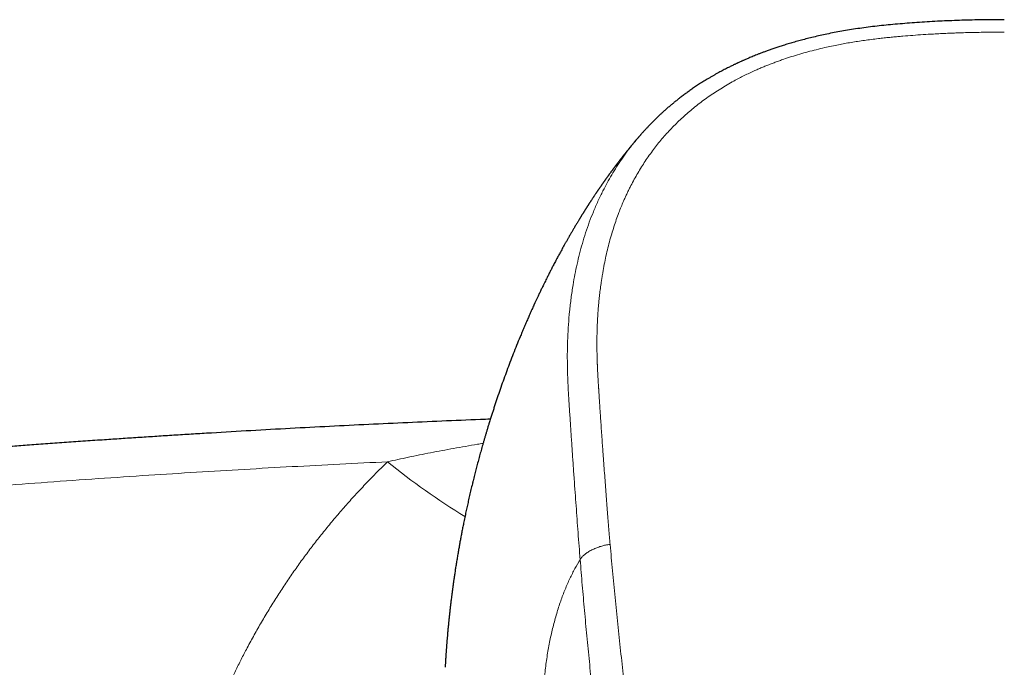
# Model space of a CAD drawing. Header units: millimetres. Extents: x 8 to 869, y 12 to 555.
# Tile 31 of 55: x 405 to 449, y 526 to 555. Entities that reach past the tile are written whole.
import ezdxf

# ---------------------------------------------------------------- set-up
doc = ezdxf.new("R2010")
doc.units = ezdxf.units.MM

msp = doc.modelspace()

# ---------------------------------------------------------------- linework, layer by layer
at = {"color": 252, "linetype": 'Continuous', "lineweight": 0}
msp.add_arc((440.403, 558.052), 29.601, 230.669, 238.8095, dxfattribs=at)
at = {"color": 7, "linetype": 'Continuous', "lineweight": 30}
for points, knots in [([(449, 554.756), (448.918, 554.756), (448.675, 554.756), (448.275, 554.753), (447.805, 554.747), (447.345, 554.736), (446.897, 554.722), (446.46, 554.705), (446.02, 554.685), (445.576, 554.66), (445.13, 554.631), (444.694, 554.599), (444.27, 554.563), (443.856, 554.525), (443.454, 554.483), (443.063, 554.437), (442.683, 554.388), (442.315, 554.334), (441.961, 554.277), (441.62, 554.217), (441.294, 554.154), (440.98, 554.088), (440.683, 554.022), (440.401, 553.955), (440.135, 553.887), (439.882, 553.82), (439.641, 553.752), (439.412, 553.685), (439.2, 553.619), (439.003, 553.556), (438.822, 553.495), (438.65, 553.436), (438.49, 553.379), (438.341, 553.325), (438.206, 553.273), (438.081, 553.225), (437.966, 553.18), (437.86, 553.137), (437.763, 553.097), (437.674, 553.059), (437.594, 553.025), (437.523, 552.995), (437.46, 552.967), (437.406, 552.943), (437.36, 552.923), (437.29, 552.891), (437.227, 552.862), (437.169, 552.835), (437.142, 552.823), (437.11, 552.808), (437.068, 552.788), (437.015, 552.763), (436.952, 552.732), (436.88, 552.697), (436.802, 552.658), (436.716, 552.616), (436.624, 552.568), (436.528, 552.518), (436.428, 552.465), (436.326, 552.41), (436.218, 552.35), (436.105, 552.286), (435.989, 552.219), (435.843, 552.133), (435.674, 552.029), (435.483, 551.909), (435.303, 551.791), (435.134, 551.675), (434.974, 551.563), (434.823, 551.453), (434.68, 551.347), (434.546, 551.243), (434.421, 551.144), (434.304, 551.049), (434.184, 550.95), (434.062, 550.846), (433.939, 550.738), (433.847, 550.655), (433.781, 550.594), (433.739, 550.556), (433.702, 550.521), (433.669, 550.49), (433.641, 550.463), (433.611, 550.434), (433.575, 550.4), (433.532, 550.358), (433.48, 550.307), (433.413, 550.24), (433.334, 550.16), (433.245, 550.069), (433.157, 549.975), (433.069, 549.881), (432.982, 549.785), (432.91, 549.704), (432.867, 549.655), (432.853, 549.639)], [0, 0, 0, 0, 0.013765, 0.040555, 0.066759, 0.092339, 0.117288, 0.141637, 0.165416, 0.190948, 0.215857, 0.240166, 0.263894, 0.287038, 0.309594, 0.331557, 0.352925, 0.373695, 0.393866, 0.413089, 0.431708, 0.449696, 0.467031, 0.483109, 0.498548, 0.513338, 0.52747, 0.540938, 0.553741, 0.565208, 0.576092, 0.586395, 0.596119, 0.605264, 0.613392, 0.620999, 0.628087, 0.634653, 0.640695, 0.646213, 0.651204, 0.655667, 0.659597, 0.662996, 0.66586, 0.668298, 0.676268, 0.677811, 0.679429, 0.681444, 0.683891, 0.687465, 0.691569, 0.696149, 0.701207, 0.706742, 0.712755, 0.719246, 0.725617, 0.732388, 0.73956, 0.747133, 0.755094, 0.763071, 0.776888, 0.790156, 0.802872, 0.815032, 0.826637, 0.837691, 0.848386, 0.858521, 0.868098, 0.877136, 0.885728, 0.896331, 0.906201, 0.915339, 0.919023, 0.92255, 0.925693, 0.928389, 0.930687, 0.932953, 0.935947, 0.939671, 0.944124, 0.949309, 0.956918, 0.964782, 0.972632, 0.980468, 0.98829, 0.996098, 1, 1, 1, 1]), ([(432.816, 549.599), (432.815, 549.598), (432.808, 549.59), (432.795, 549.575), (432.776, 549.552), (432.751, 549.523), (432.72, 549.487), (432.686, 549.446), (432.655, 549.411), (432.631, 549.382), (432.612, 549.359), (432.595, 549.339), (432.577, 549.318), (432.558, 549.295), (432.537, 549.269), (432.512, 549.24), (432.486, 549.208), (432.461, 549.178), (432.439, 549.151), (432.421, 549.128), (432.404, 549.108), (432.389, 549.09), (432.374, 549.072), (432.359, 549.053), (432.342, 549.032), (432.321, 549.006), (432.296, 548.976), (432.269, 548.942), (432.244, 548.911), (432.222, 548.883), (432.203, 548.86), (432.187, 548.84), (432.173, 548.822), (432.158, 548.803), (432.142, 548.783), (432.124, 548.76), (432.102, 548.733), (432.079, 548.703), (432.056, 548.674), (432.036, 548.648), (432.018, 548.625), (432.003, 548.606), (431.989, 548.588), (431.973, 548.567), (431.953, 548.541), (431.927, 548.508), (431.899, 548.471), (431.87, 548.433), (431.843, 548.398), (431.823, 548.371), (431.808, 548.351), (431.797, 548.337), (431.786, 548.322), (431.775, 548.308), (431.763, 548.292), (431.748, 548.272), (431.73, 548.249), (431.71, 548.222), (431.69, 548.195), (431.67, 548.169), (431.654, 548.146), (431.64, 548.128), (431.628, 548.112), (431.617, 548.097), (431.604, 548.08), (431.589, 548.059), (431.57, 548.033), (431.548, 548.003), (431.524, 547.97), (431.499, 547.937), (431.477, 547.906), (431.457, 547.879), (431.439, 547.854), (431.422, 547.83), (431.403, 547.804), (431.384, 547.777), (431.362, 547.747), (431.34, 547.716), (431.319, 547.687), (431.3, 547.66), (431.284, 547.637), (431.27, 547.617), (431.256, 547.598), (431.243, 547.58), (431.229, 547.56), (431.213, 547.536), (431.193, 547.508), (431.171, 547.477), (431.15, 547.447), (431.132, 547.421), (431.117, 547.399), (431.104, 547.381), (431.093, 547.364), (431.081, 547.347), (431.068, 547.328), (431.054, 547.307), (431.038, 547.285), (431.022, 547.261), (431.005, 547.236), (430.988, 547.212), (430.972, 547.188), (430.958, 547.168), (430.946, 547.15), (430.934, 547.133), (430.923, 547.116), (430.91, 547.098), (430.897, 547.077), (430.877, 547.048), (430.852, 547.011), (430.824, 546.969), (430.799, 546.932), (430.778, 546.9), (430.757, 546.869), (430.734, 546.834), (430.708, 546.794), (430.683, 546.756), (430.661, 546.723), (430.645, 546.698), (430.631, 546.676), (430.617, 546.656), (430.603, 546.634), (430.589, 546.613), (430.574, 546.589), (430.558, 546.565), (430.541, 546.538), (430.524, 546.512), (430.508, 546.487), (430.495, 546.467), (430.484, 546.449), (430.473, 546.432), (430.462, 546.415), (430.45, 546.396), (430.438, 546.377), (430.424, 546.355), (430.409, 546.332), (430.394, 546.307), (430.378, 546.282), (430.363, 546.258), (430.35, 546.237), (430.339, 546.22), (430.33, 546.206), (430.321, 546.192), (430.312, 546.177), (430.302, 546.161), (430.289, 546.14), (430.273, 546.114), (430.254, 546.084), (430.234, 546.052), (430.215, 546.021), (430.198, 545.993), (430.184, 545.97), (430.171, 545.95), (430.158, 545.928), (430.137, 545.893), (430.107, 545.844), (430.075, 545.792), (430.041, 545.736), (430.006, 545.677), (429.968, 545.613), (429.93, 545.55), (429.894, 545.489), (429.859, 545.43), (429.824, 545.371), (429.789, 545.31), (429.753, 545.248), (429.711, 545.175), (429.66, 545.088), (429.601, 544.983), (429.538, 544.871), (429.477, 544.763), (429.419, 544.659), (429.363, 544.557), (429.31, 544.461), (429.262, 544.372), (429.219, 544.292), (429.176, 544.212), (429.132, 544.13), (429.085, 544.042), (429.037, 543.951), (428.991, 543.863), (428.948, 543.78), (428.909, 543.704), (428.871, 543.631), (428.834, 543.557), (428.795, 543.481), (428.756, 543.405), (428.713, 543.318), (428.665, 543.222), (428.612, 543.115), (428.561, 543.011), (428.516, 542.92), (428.477, 542.839), (428.442, 542.766), (428.406, 542.69), (428.37, 542.615), (428.334, 542.539), (428.254, 542.371), (428.156, 542.158), (428.039, 541.902), (427.95, 541.702), (427.862, 541.503), (427.776, 541.305), (427.688, 541.1), (427.601, 540.895), (427.493, 540.635), (427.364, 540.318), (427.215, 539.943), (427.071, 539.568), (426.931, 539.195), (426.796, 538.825), (426.664, 538.455), (426.559, 538.149), (426.477, 537.908), (426.418, 537.731), (426.36, 537.555), (426.303, 537.378), (426.247, 537.202), (426.19, 537.023), (426.14, 536.86), (426.094, 536.712), (426.055, 536.582), (426.016, 536.453), (425.984, 536.344), (425.958, 536.256), (425.938, 536.188), (425.918, 536.12), (425.899, 536.052), (425.879, 535.983), (425.853, 535.894), (425.823, 535.786), (425.788, 535.661), (425.753, 535.538), (425.719, 535.414), (425.686, 535.29), (425.652, 535.165), (425.619, 535.042), (425.587, 534.919), (425.556, 534.8), (425.525, 534.678), (425.494, 534.557), (425.464, 534.436), (425.432, 534.31), (425.39, 534.139), (425.339, 533.924), (425.279, 533.668), (425.222, 533.419), (425.168, 533.176), (425.115, 532.934), (425.063, 532.685), (425.014, 532.448), (424.97, 532.227), (424.931, 532.029), (424.894, 531.835), (424.86, 531.648), (424.825, 531.457), (424.79, 531.26), (424.76, 531.09), (424.737, 530.951), (424.719, 530.843), (424.701, 530.735), (424.684, 530.629), (424.668, 530.525), (424.652, 530.427), (424.638, 530.332), (424.623, 530.239), (424.609, 530.146), (424.595, 530.051), (424.578, 529.935), (424.559, 529.8), (424.538, 529.649), (424.518, 529.497), (424.498, 529.346), (424.479, 529.2), (424.46, 529.049), (424.441, 528.892), (424.42, 528.719), (424.4, 528.541), (424.38, 528.357), (424.364, 528.205), (424.352, 528.084), (424.343, 527.998), (424.335, 527.916), (424.327, 527.834), (424.319, 527.754), (424.312, 527.672), (424.304, 527.588), (424.295, 527.488), (424.285, 527.371), (424.274, 527.24), (424.264, 527.109), (424.255, 526.998), (424.249, 526.91), (424.244, 526.846), (424.24, 526.784), (424.235, 526.723), (424.231, 526.662), (424.227, 526.607), (424.224, 526.559), (424.222, 526.517), (424.219, 526.475), (424.216, 526.434), (424.214, 526.396), (424.212, 526.36), (424.21, 526.331), (424.208, 526.294), (424.205, 526.253), (424.203, 526.21), (424.201, 526.173), (424.198, 526.134), (424.196, 526.094), (424.194, 526.064), (424.193, 526.048), (424.193, 526.045)], [0, 0, 0, 0, 0.000216, 0.00136, 0.002579, 0.004054, 0.006302, 0.008739, 0.01093, 0.012367, 0.013586, 0.014719, 0.015852, 0.017064, 0.018518, 0.020191, 0.021997, 0.023788, 0.025199, 0.026445, 0.027547, 0.028539, 0.029523, 0.030506, 0.031613, 0.03298, 0.034769, 0.036642, 0.038429, 0.039904, 0.041204, 0.042199, 0.043182, 0.044174, 0.045193, 0.046386, 0.047962, 0.049612, 0.0512, 0.052645, 0.053824, 0.054803, 0.055771, 0.056738, 0.058178, 0.059918, 0.061945, 0.064103, 0.065964, 0.067534, 0.068334, 0.069088, 0.069842, 0.070596, 0.071386, 0.072398, 0.073659, 0.075096, 0.076568, 0.077966, 0.079134, 0.08006, 0.08085, 0.081635, 0.082415, 0.083538, 0.084877, 0.086435, 0.088186, 0.090031, 0.091604, 0.092959, 0.094223, 0.095448, 0.096706, 0.098137, 0.099667, 0.101311, 0.10283, 0.104204, 0.10537, 0.106343, 0.107282, 0.108221, 0.109127, 0.11032, 0.111815, 0.113408, 0.114973, 0.116321, 0.11738, 0.118237, 0.119082, 0.11992, 0.120818, 0.121961, 0.123037, 0.124229, 0.125495, 0.126786, 0.127885, 0.128975, 0.129815, 0.130645, 0.131474, 0.132338, 0.133353, 0.134525, 0.136619, 0.138896, 0.140703, 0.142169, 0.143625, 0.145282, 0.147221, 0.149479, 0.150924, 0.152106, 0.153104, 0.154084, 0.155071, 0.156226, 0.157277, 0.158454, 0.15976, 0.161149, 0.162337, 0.163273, 0.16412, 0.164931, 0.16574, 0.166572, 0.167609, 0.168597, 0.16972, 0.170918, 0.172181, 0.173336, 0.174339, 0.175112, 0.175783, 0.176457, 0.177133, 0.177821, 0.178823, 0.180093, 0.181566, 0.183037, 0.184672, 0.185961, 0.186958, 0.187948, 0.188966, 0.190114, 0.192975, 0.195389, 0.197869, 0.200772, 0.203774, 0.206771, 0.209609, 0.212306, 0.214991, 0.217864, 0.220741, 0.223616, 0.227875, 0.232807, 0.238063, 0.243163, 0.247607, 0.252244, 0.256935, 0.260622, 0.264284, 0.267663, 0.271358, 0.275396, 0.279427, 0.283449, 0.28709, 0.29048, 0.293516, 0.296782, 0.300144, 0.303508, 0.306872, 0.311501, 0.316133, 0.320763, 0.325022, 0.328, 0.331246, 0.3345, 0.337748, 0.340992, 0.34423, 0.359428, 0.36819, 0.376805, 0.384737, 0.393261, 0.401794, 0.410336, 0.418887, 0.434178, 0.449495, 0.465031, 0.480067, 0.495003, 0.509874, 0.524683, 0.53178, 0.538815, 0.545826, 0.55284, 0.559857, 0.566878, 0.574091, 0.579253, 0.584364, 0.58947, 0.594571, 0.597242, 0.599911, 0.602579, 0.605246, 0.607929, 0.610772, 0.615768, 0.620609, 0.625452, 0.630296, 0.635141, 0.640003, 0.645, 0.649577, 0.654309, 0.659039, 0.663765, 0.66849, 0.673238, 0.678479, 0.68842, 0.698334, 0.708257, 0.717422, 0.726579, 0.736324, 0.746256, 0.754057, 0.761967, 0.769244, 0.776422, 0.783602, 0.79137, 0.799179, 0.80331, 0.807441, 0.811574, 0.815787, 0.819756, 0.823548, 0.827117, 0.830685, 0.834252, 0.837846, 0.841682, 0.847564, 0.85337, 0.859179, 0.865045, 0.870724, 0.876009, 0.882337, 0.88879, 0.895844, 0.902834, 0.909834, 0.913338, 0.916616, 0.919728, 0.922817, 0.925904, 0.928992, 0.932144, 0.935516, 0.940554, 0.945525, 0.950497, 0.9556, 0.958219, 0.960608, 0.962948, 0.965288, 0.967629, 0.96997, 0.971566, 0.973163, 0.974764, 0.976402, 0.977948, 0.979129, 0.98047, 0.982016, 0.984979, 0.98776, 0.990489, 0.993344, 0.996323, 0.999351, 1, 1, 1, 1]), ([(432.853, 549.639), (432.85, 549.636), (432.838, 549.622), (432.827, 549.608), (432.818, 549.598)], [0, 0, 0, 0, 0.221888, 1, 1, 1, 1]), ([(426.197, 537.043), (426.051, 537.037), (425.333, 537.01), (424.039, 536.956), (422.314, 536.88), (420.583, 536.799), (418.847, 536.712), (417.105, 536.62), (415.357, 536.522), (413.932, 536.439), (412.834, 536.372), (412.068, 536.324), (411.31, 536.276), (410.56, 536.228), (409.819, 536.179), (409.043, 536.127), (408.235, 536.071), (407.395, 536.012), (406.568, 535.953), (405.772, 535.896), (405.007, 535.839), (404.273, 535.784), (403.55, 535.728), (402.837, 535.673), (402.134, 535.617), (401.441, 535.562), (400.778, 535.508), (400.143, 535.456), (399.534, 535.405), (398.93, 535.354), (398.327, 535.303), (397.724, 535.251), (396.72, 535.163), (395.314, 535.037), (393.58, 534.877), (392.366, 534.761), (391.67, 534.693), (391.42, 534.669), (391.171, 534.645), (390.919, 534.62), (390.661, 534.595), (390.392, 534.568), (390.112, 534.54), (389.82, 534.511), (389.517, 534.481), (389.204, 534.449), (388.88, 534.416), (388.544, 534.382), (388.192, 534.346), (387.823, 534.308), (387.437, 534.267), (387.039, 534.226), (386.629, 534.183), (386.206, 534.138), (385.772, 534.092), (385.326, 534.044), (384.868, 533.994), (384.398, 533.943), (383.916, 533.89), (383.423, 533.835), (382.927, 533.78), (382.43, 533.724), (381.932, 533.668), (381.423, 533.61), (380.904, 533.551), (380.363, 533.488), (379.8, 533.422), (379.215, 533.353), (378.618, 533.283), (378.009, 533.21), (377.388, 533.135), (376.768, 533.059), (376.149, 532.983), (375.531, 532.907), (374.903, 532.828), (374.265, 532.748), (373.616, 532.665), (372.957, 532.581), (372.287, 532.494), (371.607, 532.406), (370.916, 532.315), (370.22, 532.222), (369.517, 532.128), (368.809, 532.032), (368.091, 531.934), (367.609, 531.868), (367.366, 531.834)], [0, 0, 0, 0, 0.007371, 0.036394, 0.065522, 0.094755, 0.124093, 0.153536, 0.183084, 0.212736, 0.225813, 0.238794, 0.251629, 0.264319, 0.276863, 0.289262, 0.303687, 0.31791, 0.331931, 0.345749, 0.358359, 0.370796, 0.383059, 0.395149, 0.407065, 0.418808, 0.430377, 0.44083, 0.451138, 0.461369, 0.471601, 0.481833, 0.492064, 0.522761, 0.553458, 0.580473, 0.584718, 0.588963, 0.593208, 0.597454, 0.601805, 0.606394, 0.61117, 0.616133, 0.621282, 0.626618, 0.63214, 0.637849, 0.643744, 0.650119, 0.6567, 0.663485, 0.670474, 0.677668, 0.685067, 0.692671, 0.700479, 0.708491, 0.716708, 0.72513, 0.733756, 0.742076, 0.750578, 0.759262, 0.768128, 0.777176, 0.78697, 0.796969, 0.807172, 0.81758, 0.828192, 0.839008, 0.849393, 0.85996, 0.870708, 0.881638, 0.89275, 0.904043, 0.915517, 0.927173, 0.93901, 0.951029, 0.963009, 0.975165, 0.987495, 1, 1, 1, 1])]:
    msp.add_open_spline(points, degree=3, knots=knots, dxfattribs=at)
at = {"color": 252, "linetype": 'Continuous', "lineweight": 0}
for points, knots in [([(449, 554.207), (448.872, 554.207), (448.62, 554.206), (448.247, 554.202), (447.886, 554.196), (447.537, 554.189), (447.24, 554.181), (446.994, 554.173), (446.843, 554.168), (446.743, 554.164), (446.692, 554.162), (446.641, 554.16), (446.591, 554.158), (446.539, 554.156), (446.399, 554.15), (446.171, 554.139), (445.808, 554.12), (445.399, 554.096), (444.947, 554.064), (444.61, 554.037), (444.387, 554.018), (444.273, 554.008), (444.159, 553.997), (444.04, 553.986), (443.875, 553.97), (443.664, 553.948), (443.392, 553.917), (443.102, 553.881), (442.795, 553.84), (442.496, 553.796), (442.205, 553.749), (441.922, 553.7), (441.634, 553.646), (441.339, 553.586), (441.01, 553.513), (440.658, 553.429), (440.286, 553.333), (439.922, 553.23), (439.564, 553.12), (439.265, 553.022), (439.024, 552.937), (438.837, 552.869), (438.652, 552.799), (438.469, 552.727), (438.289, 552.654), (438.111, 552.578), (437.914, 552.492), (437.698, 552.392), (437.463, 552.279), (437.231, 552.162), (436.978, 552.027), (436.706, 551.873), (436.418, 551.7), (436.136, 551.52), (435.861, 551.333), (435.594, 551.14), (435.337, 550.942), (435.089, 550.74), (434.85, 550.533), (434.619, 550.321), (434.394, 550.102), (434.176, 549.877), (433.964, 549.646), (433.762, 549.412), (433.57, 549.175), (433.385, 548.934), (433.204, 548.684), (433.028, 548.425), (432.859, 548.159), (432.698, 547.889), (432.543, 547.612), (432.432, 547.4), (432.36, 547.254), (432.322, 547.178), (432.285, 547.101), (432.248, 547.023), (432.212, 546.945), (432.177, 546.867), (432.142, 546.788), (432.082, 546.652), (432, 546.457), (431.893, 546.185), (431.785, 545.892), (431.679, 545.577), (431.577, 545.248), (431.48, 544.906), (431.389, 544.55), (431.307, 544.186), (431.232, 543.817), (431.184, 543.547), (431.157, 543.379), (431.147, 543.317), (431.137, 543.254), (431.127, 543.192), (431.118, 543.129), (431.098, 542.987), (431.07, 542.777), (431.037, 542.496), (431.012, 542.25), (430.992, 542.028), (430.977, 541.831), (430.964, 541.633), (430.953, 541.44), (430.941, 541.202), (430.932, 540.915), (430.926, 540.572), (430.927, 540.222), (430.932, 539.865), (430.94, 539.613), (430.945, 539.468), (430.947, 539.434), (430.948, 539.399), (430.95, 539.363), (430.951, 539.327), (430.954, 539.272), (430.957, 539.2), (430.963, 539.081), (430.971, 538.932), (430.98, 538.777), (430.988, 538.643), (430.993, 538.564), (430.996, 538.517), (430.997, 538.506), (430.997, 538.5), (430.998, 538.493), (430.998, 538.486), (430.999, 538.478), (430.999, 538.47), (431, 538.453), (431.002, 538.424), (431.005, 538.382), (431.008, 538.334), (431.012, 538.273), (431.017, 538.198), (431.023, 538.108), (431.029, 538.007), (431.036, 537.9), (431.044, 537.789), (431.049, 537.702), (431.054, 537.638), (431.056, 537.599), (431.059, 537.56), (431.061, 537.524), (431.068, 537.418), (431.08, 537.242), (431.099, 536.95), (431.122, 536.621), (431.147, 536.255), (431.166, 535.981), (431.179, 535.799), (431.186, 535.706), (431.192, 535.613), (431.199, 535.514), (431.215, 535.304), (431.238, 534.98), (431.27, 534.553), (431.301, 534.131), (431.333, 533.72), (431.364, 533.319), (431.395, 532.93), (431.425, 532.554), (431.454, 532.191), (431.484, 531.837), (431.504, 531.605), (431.513, 531.49)], [0, 0, 0, 0, 0.00973, 0.019171, 0.028322, 0.037184, 0.045758, 0.050896, 0.055925, 0.057224, 0.058516, 0.0598, 0.061076, 0.062345, 0.063734, 0.071754, 0.07966, 0.091421, 0.102921, 0.114162, 0.117087, 0.119994, 0.122883, 0.12576, 0.129094, 0.13556, 0.141916, 0.149962, 0.157827, 0.165512, 0.17302, 0.180352, 0.18751, 0.195417, 0.203427, 0.213393, 0.223251, 0.233005, 0.242663, 0.25223, 0.257435, 0.262611, 0.267758, 0.272879, 0.277973, 0.283043, 0.288089, 0.294992, 0.301855, 0.308738, 0.315728, 0.324792, 0.333847, 0.342901, 0.351963, 0.361042, 0.369948, 0.378879, 0.387661, 0.396482, 0.405348, 0.414267, 0.423247, 0.432293, 0.44101, 0.449719, 0.458898, 0.46814, 0.477451, 0.486839, 0.496308, 0.505865, 0.508435, 0.511013, 0.513597, 0.516189, 0.518789, 0.521395, 0.52401, 0.526631, 0.534922, 0.543293, 0.553364, 0.563557, 0.573876, 0.585075, 0.596429, 0.607942, 0.619619, 0.631464, 0.633423, 0.635386, 0.637352, 0.639322, 0.641295, 0.643272, 0.65264, 0.661073, 0.669572, 0.675683, 0.68183, 0.688011, 0.694111, 0.699845, 0.710256, 0.72089, 0.731749, 0.742834, 0.754146, 0.755198, 0.756268, 0.757357, 0.758463, 0.759587, 0.760729, 0.763493, 0.766357, 0.771719, 0.777401, 0.780722, 0.784143, 0.784827, 0.78501, 0.7852, 0.785405, 0.785627, 0.785864, 0.786117, 0.786387, 0.787479, 0.788775, 0.790274, 0.791977, 0.794438, 0.797229, 0.800349, 0.803799, 0.807107, 0.81067, 0.811842, 0.81304, 0.814263, 0.815511, 0.816301, 0.824096, 0.831796, 0.843282, 0.854551, 0.865602, 0.868484, 0.87135, 0.874201, 0.877045, 0.880433, 0.893552, 0.906779, 0.919677, 0.932244, 0.944483, 0.956392, 0.967769, 0.978829, 0.989573, 1, 1, 1, 1]), ([(432.818, 549.598), (432.728, 549.492), (432.54, 549.271), (432.278, 548.931), (432.028, 548.582), (431.798, 548.236), (431.582, 547.886), (431.381, 547.531), (431.176, 547.14), (430.97, 546.712), (430.769, 546.245), (430.587, 545.776), (430.424, 545.306), (430.28, 544.84), (430.154, 544.379), (430.045, 543.921), (429.949, 543.464), (429.859, 542.963), (429.778, 542.417), (429.71, 541.828), (429.66, 541.239), (429.628, 540.651), (429.612, 540.062), (429.613, 539.472), (429.629, 538.862), (429.659, 538.236), (429.701, 537.595), (429.743, 536.958), (429.785, 536.321), (429.828, 535.681), (429.872, 535.039), (429.93, 534.215), (430.002, 533.209), (430.089, 532.017), (430.151, 531.216), (430.183, 530.815)], [0, 0, 0, 0, 0.02008, 0.042104, 0.062747, 0.083267, 0.103699, 0.124075, 0.144424, 0.170327, 0.196208, 0.22197, 0.247504, 0.272749, 0.297304, 0.321672, 0.345897, 0.369995, 0.401107, 0.432019, 0.462762, 0.493428, 0.524112, 0.554844, 0.585436, 0.619246, 0.652561, 0.685618, 0.718614, 0.751676, 0.784781, 0.817881, 0.878514, 0.939133, 1, 1, 1, 1]), ([(421.642, 535.156), (421.794, 535.19), (422.103, 535.259), (422.572, 535.36), (423.055, 535.46), (423.551, 535.558), (424.057, 535.655), (424.572, 535.749), (425.097, 535.841), (425.532, 535.915), (425.793, 535.957), (425.875, 535.97)], [0, 0, 0, 0, 0.108493, 0.219894, 0.334203, 0.45142, 0.571545, 0.692355, 0.815969, 0.942387, 1, 1, 1, 1]), ([(367.237, 530.068), (367.94, 530.165), (369.347, 530.361), (371.461, 530.645), (373.577, 530.922), (375.695, 531.192), (377.815, 531.454), (379.937, 531.708), (382.061, 531.955), (384.22, 532.199), (386.415, 532.438), (388.646, 532.673), (390.879, 532.9), (393.113, 533.118), (395.35, 533.328), (397.587, 533.529), (399.826, 533.722), (402.067, 533.907), (404.309, 534.083), (406.552, 534.251), (408.797, 534.41), (411, 534.558), (413.161, 534.695), (415.28, 534.822), (417.4, 534.941), (419.52, 535.054), (420.935, 535.122), (421.642, 535.156)], [0, 0, 0, 0, 0.0391736, 0.0783509, 0.1175315, 0.1567154, 0.1959024, 0.2350923, 0.274285, 0.3134802, 0.3545443, 0.3956109, 0.4366796, 0.4777503, 0.5188226, 0.5598965, 0.6009716, 0.6420476, 0.6831244, 0.7242017, 0.7652793, 0.8063568, 0.8450868, 0.8838163, 0.9225452, 0.9612732, 1, 1, 1, 1]), ([(415.752, 496.887), (415.647, 497.084), (415.437, 497.477), (415.138, 498.073), (414.851, 498.672), (414.576, 499.275), (414.316, 499.878), (414.069, 500.481), (413.836, 501.084), (413.616, 501.691), (413.415, 502.279), (413.232, 502.849), (413.066, 503.399), (412.91, 503.953), (412.763, 504.509), (412.627, 505.068), (412.5, 505.63), (412.383, 506.195), (412.278, 506.751), (412.184, 507.3), (412.101, 507.839), (412.028, 508.378), (411.964, 508.919), (411.909, 509.46), (411.86, 510.034), (411.821, 510.641), (411.792, 511.281), (411.777, 511.92), (411.775, 512.536), (411.784, 513.127), (411.803, 513.695), (411.832, 514.262), (411.872, 514.828), (411.922, 515.394), (411.983, 515.959), (412.054, 516.524), (412.134, 517.076), (412.222, 517.617), (412.318, 518.145), (412.423, 518.672), (412.537, 519.197), (412.661, 519.721), (412.792, 520.234), (412.929, 520.735), (413.072, 521.225), (413.223, 521.714), (413.382, 522.198), (413.555, 522.697), (413.742, 523.211), (413.946, 523.739), (414.159, 524.264), (414.383, 524.786), (414.616, 525.305), (414.859, 525.82), (415.111, 526.332), (415.385, 526.864), (415.682, 527.413), (416.003, 527.979), (416.335, 528.539), (416.678, 529.092), (417.031, 529.635), (417.393, 530.17), (417.764, 530.694), (418.147, 531.213), (418.543, 531.729), (418.953, 532.241), (419.375, 532.748), (419.808, 533.247), (420.251, 533.737), (420.704, 534.219), (421.167, 534.693), (421.483, 535.001), (421.642, 535.155)], [0, 0, 0, 0, 0.015763, 0.031485, 0.047172, 0.062829, 0.078461, 0.093797, 0.10912, 0.124435, 0.139749, 0.153425, 0.167108, 0.180801, 0.194508, 0.208234, 0.221982, 0.235756, 0.249559, 0.262629, 0.275689, 0.288742, 0.301792, 0.314842, 0.327895, 0.343288, 0.358696, 0.374124, 0.389471, 0.403166, 0.41686, 0.430557, 0.444261, 0.457976, 0.471706, 0.485455, 0.499227, 0.5122, 0.525181, 0.538175, 0.551184, 0.564213, 0.577265, 0.589596, 0.601953, 0.614339, 0.626722, 0.638989, 0.652682, 0.666383, 0.680095, 0.693823, 0.70757, 0.72134, 0.735138, 0.748967, 0.764673, 0.780369, 0.79606, 0.811753, 0.827455, 0.842889, 0.858342, 0.87382, 0.88936, 0.905194, 0.921009, 0.936809, 0.952603, 0.968395, 0.984192, 1, 1, 1, 1]), ([(431.513, 531.49), (431.492, 531.488), (431.448, 531.484), (431.38, 531.474), (431.306, 531.461), (431.227, 531.443), (431.142, 531.421), (431.053, 531.393), (430.962, 531.362), (430.871, 531.326), (430.782, 531.287), (430.695, 531.246), (430.613, 531.202), (430.536, 531.156), (430.464, 531.109), (430.399, 531.062), (430.342, 531.015), (430.293, 530.97), (430.254, 530.927), (430.223, 530.888), (430.201, 530.85), (430.188, 530.826), (430.183, 530.815)], [0, 0, 0, 0, 0.035287, 0.072841, 0.114164, 0.159962, 0.210221, 0.26436, 0.321428, 0.380332, 0.440072, 0.499975, 0.559855, 0.619531, 0.678342, 0.735304, 0.789345, 0.839539, 0.885328, 0.926723, 0.964443, 1, 1, 1, 1]), ([(431.513, 531.49), (431.548, 531.1), (431.616, 530.318), (431.73, 529.142), (431.851, 527.964), (431.978, 526.782), (432.108, 525.596), (432.245, 524.336), (432.389, 523), (432.534, 521.588), (432.674, 520.169), (432.806, 518.817), (432.933, 517.533), (433.051, 516.317), (433.166, 515.097), (433.276, 513.873), (433.38, 512.645), (433.486, 511.34), (433.593, 509.957), (433.701, 508.495), (433.806, 507.029), (433.874, 506.048), (433.908, 505.557)], [0, 0, 0, 0, 0.046677, 0.093345, 0.140008, 0.186667, 0.233324, 0.279979, 0.334963, 0.389948, 0.444935, 0.499928, 0.546596, 0.593269, 0.639946, 0.686625, 0.733304, 0.779981, 0.834987, 0.889989, 0.944992, 1, 1, 1, 1]), ([(430.183, 530.815), (430.104, 530.685), (429.947, 530.427), (429.724, 529.984), (429.513, 529.503), (429.317, 528.985), (429.138, 528.433), (428.977, 527.849), (428.837, 527.236), (428.72, 526.595), (428.63, 525.929), (428.568, 525.24), (428.536, 524.53), (428.539, 523.801), (428.576, 523.058), (428.652, 522.303), (428.767, 521.539), (428.924, 520.769), (429.126, 519.997), (429.373, 519.228), (429.664, 518.463), (430, 517.708), (430.379, 516.965), (430.804, 516.24), (431.243, 515.571), (431.56, 515.157), (431.705, 514.967)], [0, 0, 0, 0, 0.0419458, 0.0838871, 0.1258307, 0.1677828, 0.209738, 0.2516916, 0.2936423, 0.3355887, 0.3775301, 0.4194685, 0.4614108, 0.503357, 0.5453045, 0.5872557, 0.6292045, 0.6711451, 0.7130847, 0.7550293, 0.7969776, 0.8389302, 0.8808796, 0.9228171, 0.9647469, 1, 1, 1, 1]), ([(431.335, 518.822), (431.333, 518.844), (431.296, 519.219), (431.226, 519.945), (431.123, 520.998), (431.02, 522.046), (430.915, 523.088), (430.81, 524.127), (430.701, 525.198), (430.59, 526.301), (430.479, 527.435), (430.373, 528.565), (430.274, 529.692), (430.213, 530.44), (430.183, 530.815)], [0, 0, 0, 0, 0.005358, 0.091655, 0.17789, 0.264026, 0.350132, 0.436315, 0.522669, 0.617856, 0.713188, 0.808616, 0.904192, 1, 1, 1, 1])]:
    msp.add_open_spline(points, degree=3, knots=knots, dxfattribs=at)

doc.saveas('drawing.dxf')
